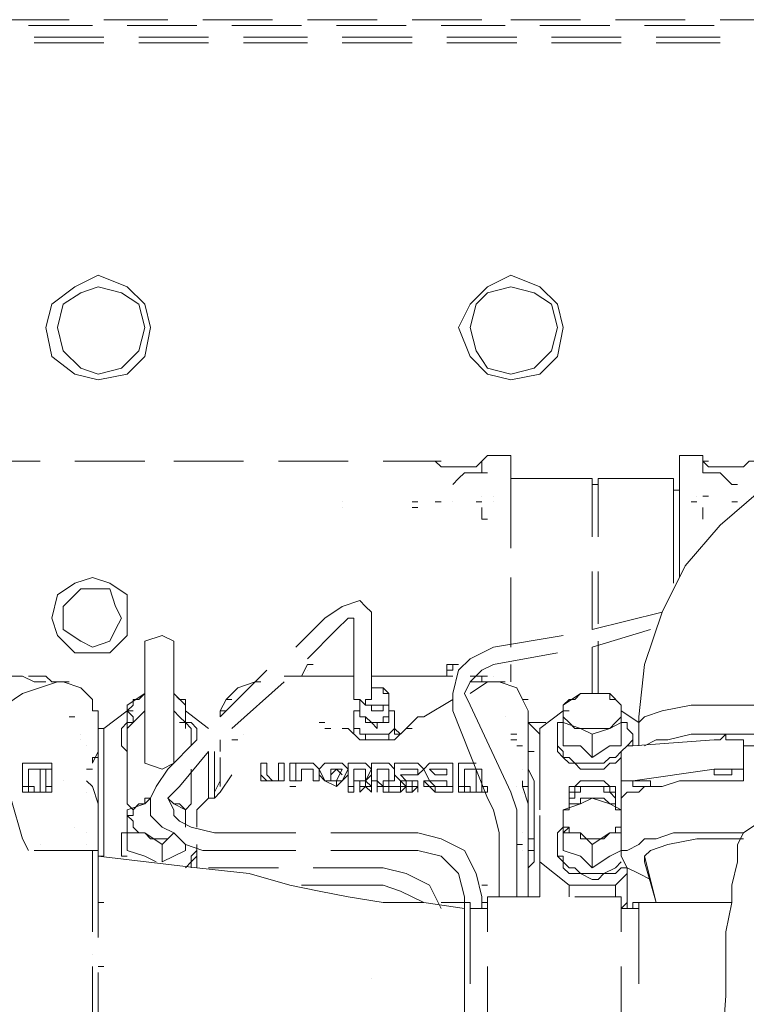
# Model space of a CAD drawing. Header units: millimetres. Extents: x 0 to 1151, y 0 to 297.
# Tile 48 of 93: x 337.42 to 342.71, y 143.26 to 150.44. Entities that reach past the tile are written whole.
import ezdxf

# ---------------------------------------------------------------- set-up
doc = ezdxf.new("R2010")
doc.units = ezdxf.units.MM
doc.header["$MEASUREMENT"] = 0
doc.layers.get('0').update_dxf_attribs({"linetype": 'CONTINUOUS'})

msp = doc.modelspace()

# ---------------------------------------------------------------- linework, layer by layer
at = {"color": 7, "linetype": 'Continuous', "lineweight": 20, "true_color": 0x000007}
for p, q in [((337.7777, 150.435), (337.2697, 150.435)), ((338.4973, 150.435), (338.0317, 150.435)), ((339.2593, 150.435), (338.7513, 150.435)), ((340.0213, 150.435), (339.5133, 150.435)), ((340.7833, 150.435), (340.2753, 150.435)), ((341.503, 150.435), (340.995, 150.435)), ((342.265, 150.435), (341.757, 150.435)), ((343.027, 150.435), (342.519, 150.435)), ((337.4813, 150.3927), (337.947, 150.3927)), ((338.201, 150.3927), (338.709, 150.3927)), ((338.963, 150.3927), (339.471, 150.3927)), ((339.725, 150.3927), (340.233, 150.3927)), ((340.487, 150.3927), (340.9527, 150.3927)), ((341.2067, 150.3927), (341.7147, 150.3927)), ((341.9687, 150.3927), (342.4767, 150.3927)), ((338.0317, 150.308), (337.5237, 150.308)), ((338.0317, 150.2657), (337.5237, 150.2657)), ((338.7937, 150.308), (338.2857, 150.308)), ((338.7937, 150.2657), (338.2857, 150.2657)), ((339.5133, 150.308), (339.0477, 150.308)), ((339.5133, 150.2657), (339.0477, 150.2657)), ((340.2753, 150.308), (339.7673, 150.308)), ((340.2753, 150.2657), (339.7673, 150.2657)), ((341.0373, 150.308), (340.5293, 150.308)), ((341.0373, 150.2657), (340.5293, 150.2657)), ((341.7993, 150.308), (341.2913, 150.308)), ((341.7993, 150.2657), (341.2913, 150.2657)), ((342.519, 150.308), (342.0533, 150.308)), ((342.519, 150.2657), (342.0533, 150.2657)), ((340.995, 147.26), (340.868, 147.26)), ((340.995, 147.26), (340.995, 147.0907)), ((342.2227, 146.9213), (342.2227, 147.26)), ((342.3497, 147.26), (342.2227, 147.26)), ((337.058, 147.2177), (337.566, 147.2177)), ((337.82, 147.2177), (338.328, 147.2177)), ((338.5397, 147.2177), (339.0477, 147.2177)), ((339.3017, 147.2177), (339.8097, 147.2177)), ((340.4447, 147.2177), (340.487, 147.2177)), ((340.487, 147.1753), (340.5293, 147.1753)), ((340.5293, 147.1753), (340.5717, 147.1753)), ((340.741, 147.1753), (340.5293, 147.1753)), ((340.741, 147.1753), (340.7833, 147.2177)), ((340.741, 147.1753), (340.7833, 147.2177)), ((340.7833, 147.2177), (340.7833, 147.133)), ((342.392, 147.2177), (342.4343, 147.2177)), ((342.392, 147.2177), (342.4343, 147.1753)), ((342.392, 147.2177), (342.4343, 147.1753)), ((342.646, 147.1753), (342.4343, 147.1753)), ((342.646, 147.1753), (342.6883, 147.1753)), ((340.741, 147.133), (340.6563, 147.133)), ((340.741, 147.133), (340.7833, 147.133)), ((340.7833, 147.133), (340.741, 147.133)), ((340.741, 147.133), (340.741, 147.133)), ((340.7833, 147.133), (340.8257, 147.133)), ((342.392, 147.133), (342.392, 147.133)), ((342.392, 147.133), (342.4343, 147.133)), ((342.4343, 147.133), (342.4767, 147.133)), ((340.5717, 147.0483), (340.5717, 147.0483)), ((340.5717, 147.0483), (340.5717, 147.0483)), ((340.995, 147.0907), (340.995, 146.5827)), ((341.5877, 147.0907), (340.995, 147.0907)), ((340.995, 146.5827), (340.995, 147.0907)), ((341.5877, 147.0907), (340.995, 147.0907)), ((341.5877, 147.0907), (341.5877, 146.6673)), ((341.5877, 147.0907), (341.5877, 146.6673)), ((341.63, 147.0483), (341.5877, 147.0483)), ((341.63, 147.0483), (341.5877, 147.0483)), ((341.63, 146.6673), (341.63, 147.0907)), ((342.1803, 147.0907), (341.63, 147.0907)), ((341.63, 146.6673), (341.63, 147.0907)), ((342.1803, 147.0907), (341.63, 147.0907)), ((341.63, 146.6673), (341.63, 147.0483)), ((342.1803, 146.3287), (342.1803, 147.0907)), ((342.1803, 146.3287), (342.1803, 147.0907)), ((342.2227, 146.371), (342.2227, 147.0907)), ((342.6037, 147.0483), (342.646, 147.0483)), ((342.6037, 147.0483), (342.646, 147.0483)), ((340.7833, 146.9637), (340.7833, 146.9637)), ((340.7833, 146.9637), (340.7833, 146.9637)), ((340.868, 146.9637), (340.868, 146.9637)), ((342.2227, 147.006), (342.1803, 147.006)), ((342.2227, 147.006), (342.1803, 147.006)), ((342.2227, 146.371), (342.2227, 147.006)), ((342.3497, 146.9637), (342.3497, 146.9637)), ((342.392, 146.9637), (342.4343, 146.9637)), ((339.7673, 146.9213), (339.7673, 146.9213)), ((339.7673, 146.9213), (339.7673, 146.9213)), ((340.2753, 146.9213), (340.3177, 146.9213)), ((340.4447, 146.9213), (340.487, 146.9213)), ((340.4447, 146.9213), (340.487, 146.9213)), ((340.5717, 146.9213), (340.5717, 146.9213)), ((340.5717, 146.9213), (340.5717, 146.9213)), ((340.741, 146.9213), (340.7833, 146.9213)), ((340.868, 146.9213), (340.868, 146.9213)), ((342.3073, 146.9213), (342.3497, 146.9213)), ((342.6037, 146.9213), (342.646, 146.9213)), ((339.7673, 146.879), (339.7673, 146.879)), ((340.2753, 146.879), (340.3177, 146.879)), ((340.7833, 146.7943), (340.7833, 146.879)), ((340.7833, 146.879), (340.7833, 146.7943)), ((342.392, 146.7943), (342.392, 146.879)), ((340.7833, 146.7943), (340.8257, 146.7943)), ((342.392, 146.7943), (342.392, 146.7943)), ((342.2227, 146.371), (342.2227, 146.7097)), ((341.5877, 146.4133), (341.5877, 145.99)), ((341.5877, 146.4133), (341.5877, 145.99)), ((341.63, 146.0323), (341.63, 146.4133)), ((341.63, 146.0323), (341.63, 146.4133)), ((341.63, 146.0323), (341.63, 146.4133)), ((340.995, 146.371), (340.995, 145.863)), ((340.995, 145.863), (340.995, 146.371)), ((340.995, 146.371), (340.995, 145.863)), ((340.995, 145.863), (340.995, 146.371)), ((341.5877, 145.99), (342.0957, 146.117)), ((339.4287, 145.863), (339.6403, 146.0747)), ((339.852, 145.99), (339.852, 145.482)), ((341.5877, 145.863), (342.011, 145.99)), ((341.63, 145.5243), (341.63, 145.9053)), ((341.63, 145.9053), (341.63, 145.5243)), ((341.63, 145.5243), (341.63, 145.9053)), ((338.328, 145.8207), (338.328, 145.101)), ((338.5397, 145.101), (338.5397, 145.8207)), ((340.868, 145.736), (341.3337, 145.8207)), ((341.5877, 145.863), (341.5877, 145.5243)), ((341.5877, 145.863), (341.5877, 145.5243)), ((339.471, 145.6513), (339.5133, 145.736)), ((339.5133, 145.736), (339.5557, 145.736)), ((340.5293, 145.736), (340.614, 145.736)), ((340.5293, 145.736), (340.5293, 145.736)), ((340.5293, 145.6937), (340.5293, 145.736)), ((340.5293, 145.736), (340.5293, 145.6513)), ((340.614, 145.736), (340.614, 145.736)), ((340.995, 145.736), (340.995, 145.609)), ((340.995, 145.609), (340.995, 145.736)), ((340.995, 145.736), (340.995, 145.609)), ((338.8783, 145.355), (339.217, 145.6937)), ((339.5133, 145.6937), (339.5133, 145.6937)), ((340.5293, 145.6937), (340.5293, 145.6937)), ((340.7833, 145.6937), (340.7833, 145.6937)), ((340.7833, 145.6937), (340.7833, 145.6937)), ((337.439, 145.6513), (337.312, 145.6513)), ((337.5237, 145.609), (337.566, 145.609)), ((337.693, 145.609), (337.7353, 145.609)), ((337.7353, 145.609), (337.7777, 145.609)), ((337.7353, 145.609), (337.7353, 145.609)), ((337.7353, 145.609), (337.7353, 145.609)), ((337.7353, 145.609), (337.8623, 145.5667)), ((338.963, 145.2703), (339.344, 145.609)), ((339.1323, 145.609), (339.1323, 145.609)), ((339.344, 145.6513), (339.3863, 145.6513)), ((339.3863, 145.6513), (339.344, 145.6513)), ((339.3863, 145.6513), (339.852, 145.6513)), ((339.3863, 145.6513), (339.4287, 145.6513)), ((339.979, 145.6513), (340.0213, 145.6513)), ((340.487, 145.6513), (340.0213, 145.6513)), ((340.5717, 145.6513), (340.487, 145.6513)), ((340.6987, 145.609), (340.741, 145.609)), ((340.741, 145.609), (340.6987, 145.609)), ((340.6987, 145.5243), (340.8257, 145.609)), ((340.7833, 145.609), (340.741, 145.609)), ((340.7833, 145.6513), (340.7833, 145.6513)), ((340.7833, 145.6513), (340.8257, 145.6513)), ((340.8257, 145.609), (340.868, 145.609)), ((340.8257, 145.609), (340.868, 145.609)), ((340.868, 145.6513), (340.868, 145.6513)), ((340.868, 145.609), (340.9103, 145.609)), ((340.9103, 145.609), (340.9527, 145.609)), ((337.8623, 145.5667), (337.947, 145.482)), ((338.201, 145.4397), (338.328, 145.5243)), ((338.5397, 145.5243), (338.6243, 145.4397)), ((337.947, 145.482), (337.947, 145.482)), ((338.9207, 145.482), (338.963, 145.482)), ((339.8943, 145.482), (339.8943, 145.3973)), ((340.106, 145.482), (340.106, 145.3973)), ((340.36, 145.355), (340.5717, 145.482)), ((341.0797, 145.482), (341.122, 145.482)), ((337.9893, 145.3973), (337.9893, 145.1433)), ((338.201, 145.3973), (338.0317, 145.2703)), ((338.201, 145.4397), (338.201, 145.3127)), ((338.201, 145.3973), (338.2433, 145.3973)), ((338.6243, 145.4397), (338.6243, 145.3973)), ((338.7937, 145.2703), (338.6243, 145.3973)), ((338.6243, 145.3973), (338.6243, 145.2703)), ((338.8783, 145.3973), (338.9207, 145.3973)), ((338.8783, 145.355), (338.8783, 145.3973)), ((339.8943, 145.3973), (339.852, 145.3973)), ((339.852, 145.3973), (339.852, 145.2703)), ((340.1483, 145.3973), (340.106, 145.3973)), ((340.1483, 145.2703), (340.1483, 145.3973)), ((341.122, 145.355), (341.122, 145.3973)), ((341.376, 145.3973), (341.2067, 145.2703)), ((341.376, 145.4397), (341.376, 145.3127)), ((341.376, 145.3973), (341.4183, 145.3973)), ((341.7993, 145.4397), (341.7993, 145.3973)), ((341.9263, 145.3127), (341.7993, 145.3973)), ((341.7993, 145.3973), (341.7993, 145.1433)), ((337.7777, 145.355), (337.82, 145.355)), ((338.201, 145.2703), (338.201, 145.3127)), ((338.6243, 145.3127), (338.6243, 145.3127)), ((339.598, 145.3127), (339.6403, 145.3127)), ((339.9367, 145.355), (339.9367, 145.355)), ((340.106, 145.355), (340.106, 145.355)), ((340.3177, 145.355), (340.36, 145.355)), ((340.36, 145.355), (340.36, 145.355)), ((340.9527, 145.355), (340.9527, 145.355)), ((341.122, 145.355), (341.122, 145.101)), ((341.249, 145.3127), (341.122, 145.3127)), ((341.249, 145.3127), (341.122, 145.3127)), ((341.376, 145.1433), (341.376, 145.3127)), ((341.7993, 145.3127), (341.7147, 145.2703)), ((341.9263, 145.3127), (341.9263, 145.355)), ((341.9263, 145.3127), (341.9263, 145.3127)), ((341.9263, 145.3127), (341.9263, 145.3127)), ((341.9263, 145.1433), (341.9263, 145.3127)), ((339.6403, 145.2703), (339.6827, 145.2703)), ((339.7673, 145.2703), (339.8097, 145.2703)), ((339.7673, 145.2703), (339.7673, 145.2703)), ((339.8097, 145.2703), (339.8097, 145.2703)), ((340.106, 145.228), (340.1483, 145.2703)), ((340.1483, 145.2703), (340.1907, 145.228)), ((340.233, 145.2703), (340.2753, 145.2703)), ((340.233, 145.2703), (340.2753, 145.2703)), ((340.233, 145.2703), (340.233, 145.2703)), ((340.233, 145.2703), (340.2753, 145.2703)), ((341.5877, 145.228), (341.503, 145.2703)), ((337.8623, 145.228), (337.8623, 145.228)), ((337.8623, 145.1857), (337.8623, 145.1857)), ((338.1587, 145.1857), (338.1587, 145.1857)), ((338.201, 145.1857), (338.201, 144.7623)), ((338.6667, 145.1857), (338.6667, 145.1433)), ((338.709, 145.1857), (338.709, 145.1857)), ((338.8783, 145.101), (338.8783, 145.1857)), ((338.963, 145.1857), (339.0053, 145.1857)), ((339.0477, 145.228), (339.0477, 145.228)), ((339.852, 145.228), (339.852, 145.228)), ((339.852, 145.228), (339.852, 145.228)), ((339.9367, 145.1857), (339.9367, 145.228)), ((339.9367, 145.228), (340.106, 145.228)), ((340.106, 145.228), (340.106, 145.1857)), ((340.1907, 145.228), (340.1483, 145.228)), ((340.1907, 145.228), (340.1483, 145.228)), ((340.1483, 145.228), (340.1907, 145.228)), ((340.995, 145.228), (341.0373, 145.228)), ((340.995, 145.1857), (341.0373, 145.1857)), ((341.3337, 145.1857), (341.3337, 145.1857)), ((341.884, 145.1433), (341.884, 145.1857)), ((341.884, 145.1857), (341.884, 145.1857)), ((337.9047, 145.1433), (337.9047, 145.1433)), ((337.9893, 145.101), (337.947, 145.0163)), ((337.9893, 145.1433), (337.9893, 145.101)), ((337.9893, 145.101), (337.9893, 145.101)), ((337.9893, 145.101), (337.9893, 145.101)), ((337.9893, 144.72), (337.9893, 145.101)), ((338.582, 144.847), (338.7937, 145.101)), ((338.7937, 145.101), (338.7937, 144.7623)), ((338.836, 145.0587), (338.836, 145.101)), ((341.0373, 145.1433), (341.0797, 145.1433)), ((341.122, 145.101), (341.1643, 145.101)), ((341.122, 145.101), (341.122, 145.0163)), ((341.122, 145.101), (341.122, 144.3813)), ((338.0317, 145.0587), (338.0317, 144.339)), ((338.836, 144.7623), (338.836, 145.0587)), ((338.8783, 144.847), (338.8783, 145.0587)), ((341.122, 145.0163), (341.122, 145.0587)), ((341.2067, 144.6777), (341.2067, 145.0587)), ((337.5237, 144.974), (337.5237, 144.974)), ((337.6083, 144.974), (337.6507, 144.974)), ((337.6507, 144.974), (337.6083, 144.974)), ((337.9047, 144.974), (337.947, 144.974)), ((337.947, 145.0163), (337.947, 145.0163)), ((338.6667, 144.974), (338.6667, 144.7623)), ((339.1747, 145.0163), (339.217, 145.0163)), ((339.1747, 144.9317), (339.1747, 145.0163)), ((339.217, 145.0163), (339.217, 144.9317)), ((339.3017, 144.8893), (339.3017, 145.0163)), ((339.3863, 144.8893), (339.3863, 145.0163)), ((339.3863, 145.0163), (339.4287, 145.0163)), ((339.4287, 145.0163), (339.4287, 144.8893)), ((339.4287, 144.8893), (339.4287, 145.0163)), ((339.4287, 145.0163), (339.5133, 145.0163)), ((339.471, 144.974), (339.471, 144.8893)), ((339.725, 144.974), (339.6827, 144.974)), ((339.725, 144.8893), (339.7673, 144.974)), ((339.7673, 144.974), (339.725, 144.974)), ((339.725, 144.974), (339.725, 144.974)), ((339.7673, 144.974), (339.725, 144.974)), ((339.725, 144.974), (339.725, 144.974)), ((339.725, 144.974), (339.7673, 144.974)), ((339.725, 144.974), (339.725, 144.974)), ((339.7673, 144.974), (339.7673, 144.974)), ((339.8097, 144.8047), (339.8097, 145.0163)), ((339.8097, 145.0163), (339.8943, 145.0163)), ((339.9367, 144.974), (339.8943, 144.974)), ((339.9367, 144.974), (339.8943, 144.974)), ((339.8943, 144.974), (339.9367, 144.974)), ((339.979, 145.0163), (340.0637, 145.0163)), ((340.106, 144.8893), (340.106, 144.974)), ((340.106, 144.974), (340.106, 144.974)), ((340.106, 144.974), (340.106, 144.974)), ((340.2753, 144.974), (340.233, 144.974)), ((340.3177, 145.0163), (340.36, 144.974)), ((340.3177, 144.9317), (340.3177, 144.974)), ((340.4023, 144.8893), (340.36, 144.974)), ((340.4023, 144.8893), (340.36, 144.974)), ((340.5293, 144.974), (340.4023, 144.974)), ((340.4447, 145.0163), (340.5717, 145.0163)), ((340.4447, 144.974), (340.4447, 144.974)), ((340.5717, 145.0163), (340.5717, 144.8047)), ((340.741, 145.0163), (340.614, 145.0163)), ((340.6563, 144.974), (340.6563, 144.974)), ((340.741, 144.974), (340.741, 144.974)), ((340.741, 144.974), (340.7833, 144.974)), ((341.0797, 144.974), (341.0797, 144.974)), ((341.122, 145.0163), (341.122, 145.0163)), ((341.122, 144.974), (341.1643, 144.8893)), ((341.884, 144.8893), (342.4767, 144.974)), ((337.7353, 144.8893), (337.7353, 144.8893)), ((337.9893, 144.8047), (337.9893, 144.8893)), ((338.8783, 144.8893), (338.836, 144.8047)), ((338.963, 144.9317), (338.963, 144.9317)), ((339.217, 144.9317), (339.2593, 144.8893)), ((339.344, 144.8893), (339.2593, 144.8893)), ((339.2593, 144.8893), (339.3017, 144.8893)), ((339.344, 144.8893), (339.2593, 144.8893)), ((339.4287, 144.8893), (339.3863, 144.8893)), ((339.4287, 144.8893), (339.3863, 144.8893)), ((339.471, 144.8893), (339.4287, 144.8893)), ((339.471, 144.8893), (339.4287, 144.8893)), ((339.598, 144.8893), (339.5557, 144.8893)), ((339.598, 144.8893), (339.598, 144.8893)), ((339.6827, 144.8893), (339.6827, 144.8893)), ((339.725, 144.847), (339.725, 144.8893)), ((339.852, 144.8893), (339.8943, 144.8893)), ((340.0213, 144.8893), (339.979, 144.8893)), ((340.1483, 144.8893), (340.106, 144.8893)), ((340.1907, 144.9317), (340.233, 144.8893)), ((340.1907, 144.9317), (340.2753, 144.9317)), ((340.233, 144.9317), (340.1907, 144.9317)), ((340.1907, 144.8893), (340.1907, 144.8893)), ((340.1907, 144.8893), (340.1907, 144.8893)), ((340.233, 144.9317), (340.233, 144.9317)), ((340.3177, 144.8893), (340.233, 144.8893)), ((340.233, 144.8893), (340.3177, 144.8893)), ((340.2753, 144.8893), (340.233, 144.8893)), ((340.3177, 144.9317), (340.3177, 144.9317)), ((340.3177, 144.9317), (340.3177, 144.9317)), ((340.3177, 144.8893), (340.3177, 144.847)), ((340.3177, 144.8893), (340.3177, 144.8893)), ((340.3177, 144.8893), (340.3177, 144.8893)), ((340.3177, 144.8893), (340.3177, 144.8893)), ((340.4447, 144.8893), (340.4023, 144.8893)), ((340.4447, 144.8893), (340.5293, 144.8893)), ((340.4447, 144.8893), (340.4447, 144.8893)), ((341.7993, 144.8893), (341.7993, 144.72)), ((342.6883, 144.8893), (342.6883, 144.9317)), ((337.4813, 144.847), (337.4813, 144.8047)), ((337.6083, 144.847), (337.6507, 144.847)), ((337.6083, 144.8047), (337.6083, 144.847)), ((337.6083, 144.8047), (337.6083, 144.847)), ((337.6083, 144.8047), (337.6507, 144.8047)), ((337.6083, 144.8047), (337.6083, 144.8047)), ((337.9047, 144.8047), (337.9047, 144.8047)), ((337.947, 144.847), (337.947, 144.847)), ((337.9893, 144.8047), (337.9893, 144.466)), ((338.836, 144.7623), (338.836, 144.8047)), ((339.4287, 144.847), (339.3863, 144.847)), ((339.4287, 144.847), (339.3863, 144.847)), ((339.4287, 144.847), (339.3863, 144.847)), ((339.4287, 144.847), (339.4287, 144.847)), ((339.852, 144.847), (339.852, 144.8047)), ((339.8943, 144.847), (339.9367, 144.847)), ((340.106, 144.847), (340.1483, 144.847)), ((340.1907, 144.847), (340.1907, 144.8047)), ((340.1907, 144.847), (340.1907, 144.847)), ((340.233, 144.8047), (340.233, 144.847)), ((340.233, 144.8047), (340.233, 144.847)), ((340.2753, 144.847), (340.2753, 144.847)), ((340.3177, 144.847), (340.3177, 144.8047)), ((340.3177, 144.847), (340.3177, 144.847)), ((340.3177, 144.847), (340.3177, 144.847)), ((340.36, 144.847), (340.36, 144.847)), ((340.36, 144.847), (340.4023, 144.847)), ((340.4447, 144.8047), (340.4447, 144.847)), ((340.5717, 144.8047), (340.4447, 144.8047)), ((340.6563, 144.847), (340.6563, 144.8047)), ((340.7833, 144.847), (340.8257, 144.847)), ((340.7833, 144.8047), (340.7833, 144.847)), ((340.7833, 144.847), (340.7833, 144.8047)), ((340.7833, 144.8047), (340.7833, 144.847)), ((340.7833, 144.8047), (340.8257, 144.8047)), ((340.7833, 144.8047), (340.7833, 144.8047)), ((340.8257, 144.847), (340.8257, 144.8047)), ((341.0373, 144.847), (341.0373, 144.847)), ((341.0797, 144.847), (341.122, 144.847)), ((341.0797, 144.8047), (341.0797, 144.8047)), ((337.439, 144.466), (337.3543, 144.7623)), ((338.328, 144.72), (338.3703, 144.7623)), ((338.4973, 144.7623), (338.5397, 144.72)), ((338.5397, 144.72), (338.4973, 144.7623)), ((341.503, 144.72), (341.5877, 144.7623)), ((341.5877, 144.7623), (341.7147, 144.72)), ((337.9893, 144.72), (337.9893, 144.3813)), ((338.0317, 144.339), (338.0317, 144.6777)), ((338.201, 144.6353), (338.201, 144.6777)), ((338.5397, 144.72), (338.6243, 144.6777)), ((338.6243, 144.6353), (338.6243, 144.6777)), ((341.376, 144.6353), (341.376, 144.6777)), ((341.7147, 144.72), (341.7993, 144.6777)), ((341.7993, 144.339), (341.7993, 144.72)), ((341.7993, 144.6353), (341.7993, 144.6777)), ((338.0317, 144.466), (338.0317, 144.6353)), ((338.201, 144.5507), (338.201, 144.593)), ((338.6243, 144.5507), (338.6243, 144.593)), ((338.709, 144.5507), (338.709, 144.593)), ((338.709, 144.593), (338.709, 144.593)), ((341.2067, 144.2967), (341.2067, 144.6353)), ((341.2067, 144.466), (341.2067, 144.6353)), ((341.7993, 144.6353), (341.7993, 144.5083)), ((341.7993, 144.5507), (341.7993, 144.593)), ((337.82, 144.5507), (337.82, 144.5507)), ((341.4183, 144.5507), (341.376, 144.5083)), ((341.4183, 144.5507), (341.376, 144.5083)), ((341.4183, 144.5507), (341.376, 144.5507)), ((341.7993, 144.5507), (341.7993, 144.5507)), ((337.4813, 144.3813), (337.439, 144.466)), ((337.9047, 144.5083), (337.9047, 144.5083)), ((337.9893, 144.3813), (337.9893, 144.466)), ((338.201, 144.466), (338.201, 144.466)), ((338.455, 144.4237), (338.328, 144.5083)), ((340.3177, 144.5083), (339.6827, 144.5083)), ((340.9103, 144.0427), (340.9103, 144.5083)), ((341.0797, 144.5083), (341.0797, 144.5083)), ((341.1643, 144.339), (341.1643, 144.466)), ((341.376, 144.466), (341.376, 144.466)), ((341.4607, 144.5083), (341.4607, 144.5083)), ((341.5877, 144.4237), (341.503, 144.5083)), ((341.7993, 144.466), (341.7993, 144.466)), ((342.6883, 144.466), (342.646, 144.466)), ((337.566, 144.4237), (337.566, 144.4237)), ((337.9047, 144.4237), (337.9047, 144.4237)), ((337.9047, 144.3813), (337.9047, 144.3813)), ((337.947, 144.3813), (337.947, 144.339)), ((337.9893, 144.3813), (337.9893, 144.3813)), ((337.9893, 144.3813), (337.9893, 144.3813)), ((337.9893, 144.3813), (337.9893, 144.3813)), ((338.1587, 144.3813), (338.1587, 144.4237)), ((338.1587, 144.3813), (338.1587, 144.339)), ((338.201, 144.4237), (338.201, 144.3813)), ((338.6243, 144.3813), (338.6243, 144.4237)), ((338.6243, 144.3813), (338.6243, 144.4237)), ((338.709, 144.4237), (338.709, 144.2543)), ((339.4287, 144.3813), (338.836, 144.3813)), ((341.0373, 144.4237), (341.0797, 144.4237)), ((341.0797, 144.3813), (341.0797, 144.3813)), ((341.122, 144.3813), (341.1643, 144.3813)), ((341.122, 144.3813), (341.122, 144.0427)), ((341.2067, 144.0427), (341.2067, 144.4237)), ((341.3337, 144.3813), (341.3337, 144.4237)), ((341.376, 144.4237), (341.376, 144.3813)), ((341.7993, 144.3813), (341.7993, 144.4237)), ((337.947, 144.339), (337.947, 143.7887)), ((337.9893, 144.339), (338.0317, 144.339)), ((337.9893, 143.7463), (337.9893, 144.339)), ((337.9893, 144.339), (337.9893, 144.339)), ((337.947, 144.2543), (337.947, 144.2543)), ((339.3017, 144.2543), (338.7937, 144.2543)), ((338.8783, 144.2543), (338.8783, 144.2543)), ((340.0637, 144.2543), (339.5557, 144.2543)), ((341.122, 144.2543), (341.122, 144.2543)), ((341.8417, 144.0427), (341.8417, 144.2543)), ((342.0533, 144.0003), (341.9687, 144.2967)), ((337.947, 144.1273), (337.947, 144.1273)), ((339.3863, 144.1273), (339.598, 144.085)), ((340.7833, 144.1273), (340.8257, 144.1273)), ((341.122, 144.085), (341.122, 144.0427)), ((337.947, 144.0427), (337.947, 144.0427)), ((337.947, 144.0003), (337.947, 144.0427)), ((337.9893, 144.0003), (337.9893, 144.0427)), ((340.6563, 143.958), (340.6563, 144.0427)), ((340.8257, 144.0427), (340.8257, 143.7887)), ((341.2067, 144.0427), (340.8257, 144.0427)), ((341.1643, 144.0427), (341.122, 144.0427)), ((341.7993, 144.0427), (341.4607, 144.0427)), ((341.7993, 144.0427), (341.7993, 143.7887)), ((341.8417, 144.0003), (341.8417, 144.0427)), ((337.947, 144.0003), (337.947, 144.0003)), ((337.9893, 144.0003), (338.0317, 144.0003)), ((340.36, 144.0003), (340.3177, 144.0003)), ((340.6563, 144.0003), (340.487, 144.0003)), ((340.6563, 143.577), (340.6563, 144.0003)), ((340.6987, 144.0003), (340.6563, 144.0003)), ((340.6563, 143.958), (340.6563, 143.958)), ((340.6987, 144.0003), (340.6987, 143.4077)), ((340.6987, 144.0003), (340.6987, 144.0003)), ((340.8257, 143.958), (340.741, 143.958)), ((340.8257, 144.0003), (340.7833, 144.0003)), ((341.7993, 143.958), (341.9263, 143.958)), ((341.8417, 144.0003), (341.8417, 143.958)), ((341.8417, 143.958), (341.8417, 143.958)), ((341.9263, 143.4077), (341.9263, 144.0003)), ((342.6037, 144.0003), (341.9263, 144.0003)), ((340.6563, 143.6617), (340.6563, 143.4077)), ((340.6563, 143.6617), (340.6563, 142.8997)), ((337.947, 143.6193), (337.947, 143.6193)), ((337.947, 143.5347), (337.947, 143.0267)), ((337.947, 143.069), (337.947, 143.5347)), ((337.9893, 143.5347), (338.0317, 143.5347)), ((340.8257, 143.5347), (340.8257, 143.0267)), ((341.7993, 143.5347), (341.7993, 143.0267)), ((337.947, 143.4923), (337.947, 143.4923)), ((337.9893, 142.8997), (337.9893, 143.4923)), ((339.979, 143.45), (339.979, 143.45)), ((340.6563, 142.8997), (340.6563, 143.323)), ((342.5613, 143.323), (342.5613, 143.323))]:
    msp.add_line(p, q, dxfattribs=at)
for points in [[(337.9893, 147.8103), (338.201, 147.8527), (338.328, 147.9797), (338.3703, 148.1913), (338.328, 148.3607), (338.201, 148.4877), (337.9893, 148.5723), (337.82, 148.4877), (337.6507, 148.3607), (337.6083, 148.1913), (337.6507, 147.9797), (337.82, 147.8527)], [(340.995, 147.8103), (341.2067, 147.8527), (341.3337, 147.9797), (341.376, 148.1913), (341.3337, 148.3607), (341.2067, 148.4877), (340.995, 148.5723), (340.8257, 148.4877), (340.6987, 148.3607), (340.614, 148.1913), (340.6987, 147.9797), (340.8257, 147.8527)], [(337.9893, 147.8527), (338.1587, 147.895), (338.2857, 148.022), (338.328, 148.1913), (338.2857, 148.3607), (338.1587, 148.4453), (337.9893, 148.4877), (337.8623, 148.4453), (337.7353, 148.3607), (337.693, 148.1913), (337.7353, 148.022), (337.8623, 147.895)], [(340.995, 147.8527), (341.1643, 147.895), (341.2913, 148.022), (341.3337, 148.1913), (341.2913, 148.3607), (341.1643, 148.4453), (340.995, 148.4877), (340.8257, 148.4453), (340.741, 148.3607), (340.6987, 148.1913), (340.741, 148.022), (340.8257, 147.895)], [(340.995, 146.5827), (340.995, 147.0907)], [(337.947, 145.8207), (338.074, 145.8207), (338.201, 145.9477), (338.201, 146.0747), (338.201, 146.244), (338.074, 146.3287), (337.947, 146.371), (337.82, 146.3287), (337.693, 146.244), (337.6507, 146.0747), (337.693, 145.9477), (337.82, 145.8207)], [(337.947, 145.863), (338.074, 145.9053), (338.1163, 145.99), (338.1587, 146.0747), (338.1163, 146.1593), (338.074, 146.2863), (337.947, 146.2863), (337.8623, 146.2863), (337.7353, 146.1593), (337.7353, 146.0747), (337.7353, 145.99), (337.8623, 145.9053)], [(340.995, 145.736), (340.995, 145.609)], [(337.6083, 145.609), (337.566, 145.609)], [(341.7147, 145.2703), (341.757, 145.3127), (341.7993, 145.355), (341.7993, 145.3973), (341.7993, 145.4397), (341.757, 145.482), (341.7147, 145.482), (341.7147, 145.5243), (341.6723, 145.5243), (341.63, 145.5243), (341.5877, 145.5243), (341.503, 145.5243), (341.4607, 145.482), (341.4183, 145.482), (341.376, 145.4397), (341.376, 145.3973), (341.376, 145.355), (341.4183, 145.3127), (341.4607, 145.2703), (341.503, 145.2703), (341.5877, 145.2703), (341.63, 145.2703), (341.6723, 145.2703)], [(339.7673, 145.2703), (339.8097, 145.2703)], [(337.5237, 144.974), (337.566, 144.974), (337.566, 144.8047), (337.5237, 144.8047), (337.5237, 144.847), (337.4813, 144.847), (337.4813, 144.974)], [(337.566, 144.974), (337.6507, 144.974), (337.6507, 144.847), (337.6083, 144.847), (337.6083, 144.974)], [(337.9893, 144.974), (337.9893, 144.8893)], [(338.8783, 144.8893), (338.8783, 144.974)], [(340.1907, 144.974), (340.3177, 144.974), (340.2753, 144.974)], [(340.4447, 144.974), (340.5293, 144.974), (340.5293, 144.9317), (340.4447, 144.9317), (340.4023, 144.974)], [(340.6563, 144.974), (340.6987, 144.974), (340.741, 144.974), (340.741, 144.8047), (340.6987, 144.8047), (340.6987, 144.847), (340.6563, 144.847), (340.6563, 144.974), (340.6987, 144.974)], [(342.6037, 144.9317), (342.6037, 144.974), (342.4767, 144.974), (342.4767, 144.9317), (342.519, 144.9317), (342.5613, 144.9317)], [(339.8943, 144.847), (339.9367, 144.847), (339.8943, 144.847), (339.9367, 144.847), (339.9367, 144.8893), (339.8943, 144.8893), (339.8943, 144.847), (339.9367, 144.847)], [(339.979, 144.847), (339.979, 144.8893), (339.979, 144.847), (339.9367, 144.8893), (339.9367, 144.847), (339.979, 144.847), (339.9367, 144.847)], [(340.0637, 144.847), (340.106, 144.847), (340.0637, 144.847), (340.106, 144.847), (340.106, 144.8893), (340.0637, 144.8893), (340.0637, 144.847), (340.106, 144.847), (340.0637, 144.847), (340.0213, 144.8893), (340.0213, 144.847)], [(340.233, 144.847), (340.1907, 144.8893), (340.1907, 144.847)], [(340.3177, 144.847), (340.3177, 144.8893)], [(340.5293, 144.8893), (340.5293, 144.847), (340.4447, 144.847), (340.4023, 144.8893), (340.4447, 144.8893)], [(342.011, 144.847), (342.011, 144.8893), (341.884, 144.8893), (341.884, 144.847), (341.9263, 144.847), (341.9687, 144.847)], [(339.8943, 144.847), (339.9367, 144.847), (339.8943, 144.847), (339.9367, 144.847)], [(339.979, 144.8047), (339.9367, 144.847), (339.979, 144.847)], [(340.0637, 144.847), (340.0213, 144.847), (340.0213, 144.8047), (340.0213, 144.847), (340.0637, 144.847), (340.0637, 144.8047)], [(340.106, 144.847), (340.0637, 144.847), (340.106, 144.847), (340.106, 144.8047), (340.0637, 144.8047), (340.0637, 144.847), (340.106, 144.847), (340.0637, 144.847)], [(340.1907, 144.847), (340.1907, 144.8047), (340.106, 144.8047), (340.106, 144.847), (340.1483, 144.847)], [(340.1907, 144.8047), (340.1907, 144.847), (340.233, 144.847)], [(340.1907, 144.847), (340.233, 144.847)], [(340.233, 144.847), (340.1907, 144.847)], [(338.6243, 144.6353), (338.6243, 144.5507), (338.6243, 144.6777)], [(337.9893, 144.2967), (337.9893, 144.339)], [(341.9687, 144.339), (342.0533, 144.0003)]]:
    msp.add_lwpolyline(points, close=True, dxfattribs=at)
for points in [[(341.9263, 145.355), (341.9687, 145.736), (342.0957, 146.117), (342.265, 146.4557), (342.519, 146.752), (342.8153, 147.006), (343.154, 147.1753), (343.535, 147.3023), (343.916, 147.3447), (344.4663, 147.3447)], [(340.7833, 147.2177), (340.8257, 147.26), (340.868, 147.26)], [(342.3497, 147.26), (342.392, 147.26), (342.392, 147.2177)], [(340.0637, 147.2177), (340.4447, 147.2177), (340.487, 147.1753)], [(342.392, 147.2177), (342.392, 147.1753), (342.392, 147.133)], [(343.1963, 147.2177), (342.7307, 147.2177), (342.6883, 147.1753), (342.646, 147.1753)], [(340.6563, 147.133), (340.614, 147.0907), (340.5717, 147.0483)], [(342.6037, 147.0483), (342.5613, 147.0907), (342.519, 147.133), (342.4343, 147.133)], [(339.6403, 146.0747), (339.7673, 146.1593), (339.8943, 146.2017), (339.9367, 146.1593), (339.979, 146.117), (339.979, 145.99), (339.979, 145.482)], [(339.5133, 145.7783), (339.725, 145.99), (339.8097, 146.0747), (339.852, 146.0747), (339.852, 145.99)], [(338.5397, 145.8207), (338.5397, 145.9053), (338.455, 145.9477), (338.328, 145.9053), (338.328, 145.8207)], [(340.5717, 145.3973), (340.5717, 145.5243), (340.614, 145.6937), (340.6987, 145.7783), (340.868, 145.863), (341.376, 145.9477)], [(340.614, 145.736), (340.5717, 145.736), (340.5717, 145.6937), (340.5293, 145.6937)], [(340.995, 144.8047), (340.6987, 145.4397), (340.6563, 145.5243), (340.6987, 145.609), (340.7833, 145.6937), (340.868, 145.736)], [(337.185, 145.355), (337.439, 145.5243), (337.693, 145.609)], [(337.566, 145.609), (337.5237, 145.609), (337.439, 145.6513)], [(337.693, 145.609), (337.6507, 145.609), (337.6083, 145.6513), (337.4813, 145.6513)], [(339.0053, 145.5667), (339.1323, 145.609), (339.1747, 145.609)], [(340.8257, 145.609), (340.7833, 145.609), (340.7833, 145.6513), (340.6987, 145.6513)], [(341.0373, 145.5667), (340.9103, 145.609), (340.868, 145.609)], [(338.328, 145.5243), (338.2857, 145.482), (338.2433, 145.482), (338.2433, 145.4397), (338.201, 145.3973), (338.2433, 145.355), (338.2433, 145.3127)], [(338.582, 145.3127), (338.6243, 145.3127), (338.6243, 145.355), (338.6243, 145.4397), (338.6243, 145.482), (338.582, 145.482), (338.5397, 145.5243)], [(339.0053, 145.5667), (338.9207, 145.482), (338.8783, 145.3973)], [(339.8943, 145.482), (339.9367, 145.4397), (339.979, 145.4397), (339.979, 145.3973), (340.0213, 145.3973), (340.0637, 145.3973), (340.0637, 145.4397), (340.106, 145.4397), (340.106, 145.482), (340.106, 145.5243), (340.0637, 145.5243), (340.0637, 145.5667), (340.0213, 145.5667), (339.979, 145.5667)], [(339.9367, 145.4397), (339.979, 145.4397), (340.0637, 145.4397), (340.106, 145.4397), (340.106, 145.482), (340.106, 145.5243), (340.0637, 145.5667), (340.0213, 145.5667), (339.979, 145.5667)], [(341.0373, 145.5667), (341.0797, 145.482), (341.122, 145.3973)], [(341.5877, 145.5243), (341.503, 145.5243), (341.376, 145.4397)], [(341.7993, 145.4397), (341.7147, 145.5243), (341.5877, 145.5243)], [(337.9893, 145.3973), (337.947, 145.3973), (337.947, 145.482)], [(339.852, 145.482), (339.8943, 145.482), (339.9367, 145.4397), (339.9367, 145.482), (339.979, 145.482)], [(338.2433, 145.3127), (338.2857, 145.355), (338.328, 145.3973)], [(338.5397, 145.3973), (338.582, 145.355), (338.6243, 145.3127)], [(339.852, 145.2703), (339.852, 145.228), (339.852, 145.3973)], [(339.8943, 145.3973), (339.8943, 145.355), (339.9367, 145.355), (339.979, 145.3127)], [(339.979, 145.3127), (340.0637, 145.3127), (340.0637, 145.355), (340.106, 145.355), (340.106, 145.3973)], [(340.9103, 144.5083), (340.868, 144.6777), (340.8257, 144.7623), (340.5717, 145.3973)], [(341.9263, 145.3127), (341.9687, 145.355), (342.0957, 145.3973), (342.3073, 145.4397), (342.5613, 145.4397), (342.8153, 145.4397), (342.9847, 145.3973), (343.1117, 145.355), (343.154, 145.3127)], [(337.9893, 145.3127), (337.9893, 145.2703), (338.0317, 145.2703), (338.0317, 145.228)], [(338.201, 145.3127), (338.1587, 145.2703), (338.1587, 145.228), (338.1587, 145.1857), (338.1587, 145.1433), (338.201, 145.101)], [(338.2433, 145.3127), (338.201, 145.2703), (338.201, 145.1857)], [(338.2433, 145.3127), (338.201, 145.3127), (338.201, 145.2703)], [(338.6667, 145.1857), (338.6667, 145.2703), (338.6243, 145.3127)], [(338.709, 145.1857), (338.709, 145.2703), (338.6667, 145.3127), (338.6243, 145.3127)], [(339.9367, 145.355), (339.9367, 145.3127), (339.979, 145.3127), (340.0213, 145.2703), (340.0213, 145.3127), (340.0637, 145.3127), (340.106, 145.3127), (340.106, 145.355)], [(340.36, 145.355), (340.3177, 145.355), (340.233, 145.2703)], [(341.122, 145.3127), (341.1643, 145.2703), (341.2067, 145.228)], [(341.376, 145.3127), (341.3337, 145.3127), (341.3337, 145.2703), (341.3337, 145.1433), (341.376, 145.101), (341.376, 145.0587), (341.4183, 145.0587), (341.4607, 145.0163), (341.503, 145.0163), (341.5877, 145.0163), (341.63, 145.0163), (341.6723, 145.0163), (341.7147, 145.0587), (341.757, 145.0587), (341.7993, 145.101)], [(341.503, 145.2703), (341.376, 145.3127), (341.376, 145.1433)], [(341.8417, 145.1433), (341.884, 145.1857), (341.884, 145.228), (341.8417, 145.2703), (341.8417, 145.3127), (341.7993, 145.3127)], [(338.0317, 144.9317), (338.0317, 145.2703), (338.0317, 145.0587)], [(339.8097, 145.2703), (339.8943, 145.1857), (340.0213, 145.1857), (340.1483, 145.1857), (340.233, 145.2703)], [(339.852, 145.2703), (339.8943, 145.2703), (339.8943, 145.228), (339.9367, 145.228)], [(340.1907, 145.228), (340.1483, 145.2703), (340.1483, 145.228)], [(341.2067, 144.8893), (341.2067, 145.2703), (341.2067, 145.0587)], [(341.7147, 145.2703), (341.5877, 145.228), (341.5877, 145.0587)], [(338.836, 144.3813), (338.7513, 144.3813), (338.6243, 144.4237), (338.5397, 144.5083), (338.455, 144.5507), (338.3703, 144.6353), (338.3703, 144.7623), (338.4127, 144.847), (338.4973, 144.974), (338.709, 145.1857)], [(341.3337, 145.1857), (341.3337, 145.1433), (341.3337, 145.101), (341.376, 145.0587), (341.4183, 145.0163), (341.4607, 145.0163), (341.503, 144.974), (341.5877, 144.974), (341.63, 144.974), (341.6723, 144.974), (341.7147, 145.0163), (341.757, 145.0163), (341.7993, 145.0587)], [(342.6883, 144.9317), (342.6883, 145.1857), (342.646, 145.1857), (342.6037, 145.1857), (342.5613, 145.1857), (342.5613, 145.228), (342.519, 145.1857), (342.4767, 145.1857), (341.884, 145.1433), (341.8417, 145.1433), (341.7993, 145.101), (341.7993, 144.8893)], [(343.281, 145.0587), (343.2387, 145.101), (343.154, 145.1433), (343.0693, 145.1857), (342.9847, 145.1857), (342.8577, 145.228), (342.6883, 145.228), (342.5613, 145.228), (342.4343, 145.228), (342.3073, 145.228), (342.138, 145.1857), (342.0533, 145.1857), (341.9687, 145.1433)], [(338.328, 145.101), (338.328, 145.0163), (338.455, 144.974), (338.5397, 145.0163), (338.5397, 145.101)], [(341.376, 145.1433), (341.503, 145.1433), (341.5877, 145.0587)], [(341.5877, 145.0587), (341.7147, 145.1433), (341.7993, 145.1433)], [(343.281, 144.974), (343.281, 145.0163), (343.2387, 145.0163), (343.154, 145.0587), (343.0693, 145.101), (342.9847, 145.101), (342.8577, 145.1433), (342.6883, 145.1433)], [(343.281, 144.974), (343.281, 145.0163), (343.2387, 145.0163), (343.154, 145.0587), (343.0693, 145.101), (342.9847, 145.101), (342.8577, 145.1433), (342.6883, 145.1433)], [(337.947, 145.0163), (337.947, 145.0587), (337.9893, 145.0587)], [(337.439, 145.0163), (337.6507, 145.0163), (337.6507, 144.8047)], [(337.439, 145.0163), (337.439, 144.847), (337.4813, 144.847), (337.4813, 144.8047), (337.6083, 144.8047), (337.6083, 144.847)], [(337.4813, 144.974), (337.5237, 144.974), (337.566, 144.974)], [(339.344, 144.8893), (339.344, 145.0163), (339.3017, 145.0163)], [(339.5557, 144.974), (339.5133, 144.974), (339.471, 144.974)], [(339.471, 144.974), (339.5133, 144.974), (339.5557, 144.974), (339.5557, 144.8893), (339.598, 144.8893), (339.598, 144.974)], [(339.5133, 145.0163), (339.5557, 145.0163), (339.598, 144.974)], [(339.725, 144.8893), (339.6403, 144.8893), (339.598, 144.974), (339.6403, 145.0163), (339.725, 145.0163)], [(339.6827, 144.974), (339.6827, 144.8893), (339.725, 144.8893)], [(339.6827, 144.9317), (339.725, 144.974), (339.7673, 144.9317)], [(339.725, 145.0163), (339.7673, 145.0163), (339.8097, 144.974), (339.8097, 144.9317)], [(339.8097, 144.974), (339.7673, 144.8893), (339.725, 144.8893), (339.725, 144.847)], [(339.8097, 144.847), (339.852, 144.847), (339.852, 144.8893), (339.8943, 144.8893), (339.9367, 144.8893), (339.979, 144.974)], [(339.852, 144.8893), (339.852, 144.974), (339.8943, 144.974)], [(339.9367, 144.9317), (339.9367, 144.974), (339.8943, 144.974), (339.852, 144.974)], [(339.8943, 145.0163), (339.9367, 145.0163), (339.979, 144.974), (339.979, 144.9317)], [(339.8943, 144.8893), (339.9367, 144.8893), (339.9367, 144.974)], [(339.979, 145.0163), (339.979, 144.8893), (340.0213, 144.8893), (340.0213, 144.974), (340.0637, 144.974), (340.106, 144.974)], [(340.106, 144.974), (340.0637, 144.974), (340.0213, 144.974)], [(340.0637, 145.0163), (340.106, 145.0163), (340.1483, 144.974)], [(340.106, 144.8893), (340.1483, 144.8893), (340.1483, 144.974)], [(340.1483, 144.9317), (340.1483, 145.0163), (340.3177, 145.0163)], [(340.36, 144.974), (340.3177, 144.9317), (340.1907, 144.9317)], [(340.3177, 144.974), (340.2753, 144.974), (340.1907, 144.974)], [(340.36, 144.974), (340.3177, 144.9317), (340.2753, 144.9317)], [(340.36, 144.974), (340.4023, 145.0163), (340.4447, 145.0163)], [(340.614, 145.0163), (340.614, 144.847), (340.6563, 144.847), (340.6563, 144.8047), (340.7833, 144.8047), (340.7833, 144.847)], [(340.741, 144.974), (340.6987, 144.974), (340.6563, 144.974), (340.6987, 144.974)], [(340.7833, 144.8893), (340.7833, 144.847), (340.7833, 144.974), (340.741, 144.974)], [(341.122, 144.974), (341.1643, 144.8893), (341.1643, 144.8047)], [(342.6883, 144.9317), (342.6883, 144.974), (342.646, 144.974), (342.6037, 144.974), (342.5613, 144.974), (342.519, 144.974), (342.4767, 144.974)], [(337.9047, 144.8893), (337.947, 144.847), (337.9893, 144.72)], [(338.963, 144.9317), (338.8783, 144.8047), (338.836, 144.7623), (338.7937, 144.7623)], [(339.2593, 144.8893), (339.217, 144.8893), (339.1747, 144.9317), (339.1747, 144.8893)], [(339.2593, 144.8893), (339.217, 144.8893), (339.1747, 144.8893)], [(339.8097, 144.9317), (339.7673, 144.8893), (339.725, 144.847), (339.6403, 144.8893), (339.598, 144.9317)], [(339.979, 144.9317), (339.9367, 144.8893), (339.8943, 144.8893), (339.852, 144.8893)], [(340.1483, 144.9317), (340.1907, 144.8893), (340.233, 144.8893)], [(340.1483, 144.9317), (340.1907, 144.8893), (340.233, 144.8893), (340.3177, 144.8893)], [(340.3177, 144.8893), (340.2753, 144.8893), (340.2753, 144.847), (340.2753, 144.8893), (340.233, 144.8893), (340.233, 144.847), (340.2753, 144.847)], [(340.36, 144.847), (340.36, 144.8893), (340.4023, 144.8893)], [(340.36, 144.8893), (340.4023, 144.847), (340.5717, 144.847)], [(341.0797, 144.8893), (341.0797, 144.847), (341.122, 144.72)], [(341.757, 144.72), (341.757, 144.8047), (341.757, 144.847), (341.7147, 144.847), (341.6723, 144.8893), (341.63, 144.8893), (341.5877, 144.8893), (341.5453, 144.8893), (341.503, 144.8893), (341.4607, 144.847), (341.4183, 144.847), (341.4183, 144.8047), (341.4183, 144.7623), (341.4183, 144.72)], [(342.6883, 144.8893), (342.3073, 144.8893), (342.2227, 144.8893), (342.0957, 144.847), (341.9687, 144.847), (341.9263, 144.8047), (341.8417, 144.8047), (341.7993, 144.7623), (341.7993, 144.72)], [(341.884, 144.8893), (341.8417, 144.8893), (341.7993, 144.8893)], [(337.6083, 144.8047), (337.4813, 144.8047), (337.439, 144.8047), (337.439, 144.847)], [(339.4287, 144.5083), (338.836, 144.5083), (338.6667, 144.5507), (338.582, 144.593), (338.5397, 144.6353), (338.5397, 144.6777), (338.4973, 144.7623), (338.5397, 144.8047), (338.582, 144.847)], [(339.852, 144.847), (339.852, 144.8047), (339.8097, 144.8047)], [(339.9367, 144.847), (339.8943, 144.8047), (339.8943, 144.847)], [(340.3177, 144.8047), (340.3177, 144.847), (340.2753, 144.8047), (340.233, 144.8047), (340.233, 144.847)], [(340.3177, 144.847), (340.2753, 144.847), (340.2753, 144.8047)], [(340.4447, 144.8047), (340.4023, 144.847), (340.36, 144.847)], [(340.7833, 144.8047), (340.6563, 144.8047), (340.614, 144.8047), (340.614, 144.847)], [(341.0373, 144.0427), (341.0373, 144.6777), (340.995, 144.8047)], [(341.122, 144.5507), (341.122, 144.466), (341.1643, 144.466), (341.1643, 144.8047)], [(341.757, 144.72), (341.757, 144.7623), (341.7147, 144.8047), (341.6723, 144.8047), (341.6723, 144.847), (341.63, 144.847), (341.5877, 144.847), (341.5453, 144.847), (341.503, 144.847), (341.503, 144.8047), (341.4607, 144.8047), (341.4607, 144.7623), (341.4183, 144.7623), (341.4183, 144.72)], [(341.757, 144.7623), (341.757, 144.8047), (341.7147, 144.8047), (341.7147, 144.847), (341.6723, 144.847), (341.63, 144.847), (341.5877, 144.847), (341.5453, 144.847), (341.503, 144.847), (341.4607, 144.847), (341.4607, 144.8047), (341.4183, 144.8047), (341.4183, 144.7623)], [(338.201, 144.7623), (338.201, 144.72), (338.2433, 144.6777)], [(338.3703, 144.7623), (338.328, 144.7623), (338.328, 144.72)], [(338.6243, 144.6777), (338.6667, 144.72), (338.6667, 144.7623)], [(338.709, 144.593), (338.709, 144.6777), (338.7937, 144.7623)], [(341.7147, 144.72), (341.6723, 144.7623), (341.503, 144.7623), (341.503, 144.72)], [(338.201, 144.6353), (338.201, 144.6777), (338.328, 144.72)], [(338.328, 144.72), (338.2857, 144.72), (338.2433, 144.6777), (338.2433, 144.6353), (338.201, 144.6353)], [(338.6243, 144.6777), (338.582, 144.72), (338.5397, 144.72)], [(341.376, 144.5507), (341.376, 144.6353), (341.376, 144.6777), (341.503, 144.72)], [(341.503, 144.72), (341.4607, 144.72), (341.4183, 144.72), (341.4183, 144.6777), (341.376, 144.6777), (341.376, 144.6353)], [(341.7993, 144.6353), (341.7993, 144.6777), (341.757, 144.6777), (341.757, 144.72), (341.7147, 144.72)], [(341.7147, 144.5083), (341.757, 144.5083), (341.757, 144.5507), (341.7993, 144.5507), (341.7993, 144.593), (341.7993, 144.6353), (341.7993, 144.6777)], [(338.201, 144.5083), (338.201, 144.6353), (338.2433, 144.593), (338.2433, 144.5507), (338.2857, 144.5083), (338.328, 144.5083)], [(341.376, 144.6353), (341.376, 144.5507), (341.4183, 144.5507), (341.4183, 144.5083), (341.4607, 144.5083), (341.503, 144.5083), (341.503, 144.466), (341.5877, 144.466), (341.63, 144.466), (341.6723, 144.466), (341.7147, 144.5083)], [(342.5613, 143.323), (342.5613, 143.7887), (342.6037, 144.0003), (342.6037, 144.1273), (342.646, 144.2967), (342.646, 144.4237), (342.6883, 144.5083), (342.8153, 144.593), (342.9, 144.6353)], [(338.201, 144.5507), (338.201, 144.5083), (338.1587, 144.5083), (338.1587, 144.466), (338.1587, 144.4237), (338.1587, 144.3813), (338.1587, 144.339), (338.201, 144.339)], [(338.201, 144.5507), (338.201, 144.5083), (338.201, 144.466)], [(341.376, 144.5507), (341.3337, 144.5083), (341.3337, 144.3813), (341.3337, 144.339), (341.376, 144.339), (341.376, 144.2967), (341.4183, 144.2543), (341.4607, 144.2543), (341.503, 144.212), (341.5877, 144.212), (341.63, 144.212), (341.6723, 144.212), (341.757, 144.2543), (341.7993, 144.2967)], [(341.376, 144.5507), (341.376, 144.5083), (341.376, 144.466)], [(341.7993, 144.466), (341.7993, 144.5083), (341.7993, 144.5507)], [(338.328, 144.5083), (338.201, 144.5083), (338.201, 144.3813)], [(338.328, 144.5083), (338.3703, 144.466), (338.4973, 144.466), (338.5397, 144.5083)], [(338.5397, 144.5083), (338.455, 144.4237), (338.455, 144.2967)], [(340.7833, 143.958), (340.7833, 144.0427), (340.741, 144.212), (340.6563, 144.3813), (340.487, 144.466), (340.3177, 144.5083)], [(341.503, 144.5083), (341.376, 144.5083), (341.376, 144.3813)], [(341.7147, 144.5083), (341.5877, 144.4237), (341.5877, 144.2543)], [(341.7993, 144.3813), (341.7993, 144.5083), (341.7147, 144.5083)], [(342.6883, 144.5083), (342.4343, 144.5083), (342.3073, 144.5083), (342.1803, 144.5083), (342.0533, 144.466), (341.9687, 144.466), (341.9263, 144.4237), (341.8417, 144.3813), (341.7993, 144.3813), (341.7993, 144.339), (341.8417, 144.2543), (341.9263, 144.212), (342.011, 144.1697)], [(342.646, 144.466), (342.5613, 144.466), (342.3497, 144.466), (342.138, 144.4237), (342.011, 144.3813), (341.9687, 144.339), (341.9687, 144.2967)], [(337.947, 143.7887), (337.947, 144.3813), (337.5237, 144.3813)], [(337.9893, 144.339), (337.9893, 144.3813), (337.947, 144.3813)], [(338.201, 144.3813), (338.328, 144.339), (338.4127, 144.2967)], [(338.455, 144.2967), (338.5397, 144.339), (338.6243, 144.3813)], [(338.6243, 144.2543), (338.6667, 144.2967), (338.6667, 144.339), (338.709, 144.3813)], [(340.6563, 144.0427), (340.614, 144.212), (340.487, 144.339), (340.3177, 144.3813), (339.6827, 144.3813)], [(341.3337, 144.3813), (341.3337, 144.339), (341.376, 144.2967), (341.376, 144.2543), (341.4183, 144.212), (341.4607, 144.212), (341.503, 144.212), (341.5877, 144.1697), (341.63, 144.1697), (341.6723, 144.212), (341.7147, 144.212), (341.757, 144.212), (341.7993, 144.2543), (341.8417, 144.2543)], [(341.376, 144.3813), (341.503, 144.339), (341.5877, 144.2543)], [(341.5877, 144.2543), (341.7147, 144.339), (341.7993, 144.3813)], [(337.9893, 144.339), (338.709, 144.2543), (339.09, 144.212), (339.3863, 144.1273)], [(338.6667, 144.2543), (338.6667, 144.2967), (338.709, 144.339)], [(341.122, 144.2543), (341.1643, 144.2967), (341.1643, 144.339)], [(340.487, 143.958), (340.4023, 144.1273), (340.233, 144.212), (340.0637, 144.2543)], [(341.4183, 144.1273), (341.2067, 144.2967), (341.2067, 144.0427)], [(341.8417, 144.212), (341.757, 144.1273), (341.757, 144.0427)], [(340.36, 144.0003), (340.1907, 144.085), (340.0637, 144.1273), (339.471, 144.1273)], [(339.598, 144.085), (339.8097, 144.0427), (340.0637, 144.0003), (340.36, 144.0003), (340.6563, 143.958)], [(341.757, 144.1273), (341.4183, 144.1273), (341.4183, 144.0427)], [(341.8417, 144.0427), (341.8417, 144.0003), (341.7993, 143.958)], [(340.6987, 144.0003), (340.6987, 143.958), (340.741, 143.958)], [(341.9263, 144.0003), (341.884, 144.0003), (341.884, 143.958)], [(342.392, 141.5027), (342.4343, 141.545), (342.4343, 141.5873), (342.4343, 141.7143), (342.4343, 141.926), (342.4767, 142.1377), (342.519, 142.7303), (342.5613, 143.323)]]:
    msp.add_lwpolyline(points, dxfattribs=at)

doc.saveas('drawing.dxf')
